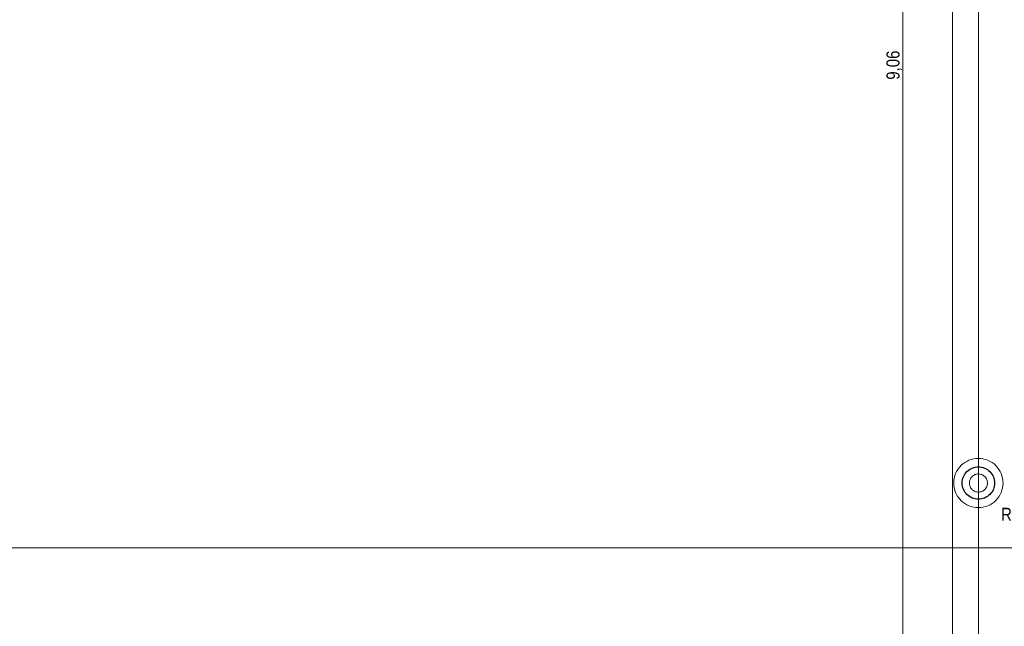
# Model space of a CAD drawing. Extents: x -720 to 300, y 62 to 1112.
# Tile 39 of 50: x -298 to -146, y 823 to 916. Entities that reach past the tile are written whole.
import ezdxf
from ezdxf.lldxf.tags import DXFTag

# ---------------------------------------------------------------- set-up
doc = ezdxf.new("R2010")
doc.units = 0
doc.layers.get('0').update_dxf_attribs({"lineweight": 13})
for name, color, linetype, lineweight, true_color in [('60- 61 allgemeine Ausstattung- 4 Terrassen', 9, 'Continuous', 9, 0x808080), ('70 -72 Beschriftung- 1 Beschriftung allgemein', 7, 'Continuous', 9, 0xff6633), ('70 -76 Bemaßung- 2 Allgemein', 9, 'Continuous', 5, 0x808080)]:
    doc.layers.add(name, color=color, linetype=linetype, lineweight=lineweight, true_color=true_color)
doc.layers.add('70 -71 Achsen- 1 Gebäudeachsen', color=7, linetype='STRICHPUNKT2-A06DNB31MF', lineweight=18)
doc.styles.get("Standard").update_dxf_attribs({"font": 'ARIALN.TTF'})
tags = doc.linetypes.add('grob-A06DNB30MF', pattern=[14, 3, -8, 3]).pattern_tags.tags
tags[8:9] = [DXFTag(74, 4), DXFTag(75, 0), DXFTag(340, '0'), DXFTag(46, 0.0), DXFTag(50, 0.0), DXFTag(44, 0.0), DXFTag(45, 0.0)]
tags[6:7] = [DXFTag(74, 4), DXFTag(75, 0), DXFTag(340, '0'), DXFTag(46, 0.0), DXFTag(50, 0.0), DXFTag(44, 0.0), DXFTag(45, 0.0)]
tags[4:5] = [DXFTag(74, 4), DXFTag(75, 0), DXFTag(340, '0'), DXFTag(46, 0.0), DXFTag(50, 0.0), DXFTag(44, 0.0), DXFTag(45, 0.0)]
tags = doc.linetypes.add('STRICHPUNKT2-A06DNB31MF', pattern=[12.7, 6.35, -3.175, 0, -3.175]).pattern_tags.tags
tags[10:11] = [DXFTag(74, 4), DXFTag(75, 0), DXFTag(340, '0'), DXFTag(46, 0.0), DXFTag(50, 0.0), DXFTag(44, 0.0), DXFTag(45, 0.0)]
tags[8:9] = [DXFTag(74, 4), DXFTag(75, 0), DXFTag(340, '0'), DXFTag(46, 0.0), DXFTag(50, 0.0), DXFTag(44, 0.0), DXFTag(45, 0.0)]
tags[6:7] = [DXFTag(74, 4), DXFTag(75, 0), DXFTag(340, '0'), DXFTag(46, 0.0), DXFTag(50, 0.0), DXFTag(44, 0.0), DXFTag(45, 0.0)]
tags[4:5] = [DXFTag(74, 4), DXFTag(75, 0), DXFTag(340, '0'), DXFTag(46, 0.0), DXFTag(50, 0.0), DXFTag(44, 0.0), DXFTag(45, 0.0)]

# ---------------------------------------------------------------- blocks, each defined once
blk = doc.blocks.new('Referenz-A06DNB32MF')
at = {"layer": '60- 61 allgemeine Ausstattung- 4 Terrassen', "color": 0, "linetype": 'Continuous', "ltscale": 0.13}
blk.add_line((-154.35, 770.91), (-154.35, 1003.91), dxfattribs=at)
at = {"layer": '60- 61 allgemeine Ausstattung- 4 Terrassen', "color": 0, "lineweight": 25}
for p, q in [((-152.29, 846.5), (-152.12, 846.68)), ((-152.12, 846.68), (-151.94, 846.84)), ((-151.94, 846.84), (-151.74, 846.99)), ((-151.74, 846.99), (-151.53, 847.12)), ((-151.53, 847.12), (-151.31, 847.22)), ((-151.31, 847.22), (-151.08, 847.3)), ((-151.08, 847.3), (-150.84, 847.36)), ((-150.84, 847.36), (-150.6, 847.4)), ((-150.6, 847.4), (-150.35, 847.41)), ((-150.35, 847.41), (-150.11, 847.4)), ((-150.11, 847.4), (-149.87, 847.36)), ((-149.87, 847.36), (-149.63, 847.3)), ((-149.63, 847.3), (-149.4, 847.22)), ((-149.4, 847.22), (-149.18, 847.12)), ((-149.18, 847.12), (-148.97, 846.99)), ((-148.97, 846.99), (-148.77, 846.84)), ((-148.77, 846.84), (-148.59, 846.68)), ((-148.59, 846.68), (-148.42, 846.5)), ((-152.85, 844.91), (-152.84, 845.16)), ((-152.84, 845.16), (-152.81, 845.4)), ((-152.81, 845.4), (-152.75, 845.64)), ((-152.75, 845.64), (-152.66, 845.87)), ((-152.66, 845.87), (-152.56, 846.09)), ((-152.56, 846.09), (-152.43, 846.3)), ((-152.43, 846.3), (-152.29, 846.5)), ((-148.42, 846.5), (-148.28, 846.3)), ((-148.28, 846.3), (-148.15, 846.09)), ((-148.15, 846.09), (-148.04, 845.87)), ((-148.04, 845.87), (-147.96, 845.64)), ((-147.96, 845.64), (-147.9, 845.4)), ((-147.9, 845.4), (-147.87, 845.16)), ((-147.87, 845.16), (-147.85, 844.91)), ((-152.84, 844.67), (-152.85, 844.91)), ((-152.81, 844.42), (-152.84, 844.67)), ((-152.75, 844.19), (-152.81, 844.42)), ((-152.66, 843.96), (-152.75, 844.19)), ((-152.56, 843.73), (-152.66, 843.96)), ((-152.43, 843.52), (-152.56, 843.73)), ((-148.15, 843.73), (-148.28, 843.52)), ((-148.04, 843.96), (-148.15, 843.73)), ((-147.96, 844.19), (-148.04, 843.96)), ((-147.9, 844.42), (-147.96, 844.19)), ((-147.87, 844.67), (-147.9, 844.42)), ((-147.85, 844.91), (-147.87, 844.67)), ((-152.29, 843.33), (-152.43, 843.52)), ((-152.12, 843.14), (-152.29, 843.33)), ((-151.94, 842.98), (-152.12, 843.14)), ((-151.74, 842.83), (-151.94, 842.98)), ((-151.53, 842.71), (-151.74, 842.83)), ((-151.31, 842.6), (-151.53, 842.71)), ((-151.08, 842.52), (-151.31, 842.6)), ((-150.84, 842.46), (-151.08, 842.52)), ((-150.6, 842.42), (-150.84, 842.46)), ((-150.35, 842.41), (-150.6, 842.42)), ((-150.11, 842.42), (-150.35, 842.41)), ((-149.87, 842.46), (-150.11, 842.42)), ((-149.63, 842.52), (-149.87, 842.46)), ((-149.4, 842.6), (-149.63, 842.52)), ((-149.18, 842.71), (-149.4, 842.6)), ((-148.97, 842.83), (-149.18, 842.71)), ((-148.77, 842.98), (-148.97, 842.83)), ((-148.59, 843.14), (-148.77, 842.98)), ((-148.42, 843.33), (-148.59, 843.14)), ((-148.28, 843.52), (-148.42, 843.33))]:
    blk.add_line(p, q, dxfattribs=at)
at = {"layer": '70 -71 Achsen- 1 Gebäudeachsen', "color": 0, "linetype": 'STRICHPUNKT2-A06DNB31MF', "ltscale": 0.18}
for p, q in [((-150.35, 1084.85), (-150.35, 85.41)), ((-682.36, 834.91), (76.35, 834.91))]:
    blk.add_line(p, q, dxfattribs=at)
at = {"layer": '70 -72 Beschriftung- 1 Beschriftung allgemein', "color": 0, "linetype": 'grob-A06DNB30MF', "ltscale": 0.13}
for p, q in [((-152.47, 848.07), (-152.15, 848.26)), ((-152.15, 848.26), (-151.81, 848.42)), ((-151.81, 848.42), (-151.46, 848.55)), ((-151.46, 848.55), (-151.1, 848.64)), ((-151.1, 848.64), (-150.73, 848.69)), ((-150.73, 848.69), (-150.35, 848.71)), ((-150.35, 848.71), (-149.98, 848.69)), ((-149.98, 848.69), (-149.61, 848.64)), ((-149.61, 848.64), (-149.25, 848.55)), ((-149.25, 848.55), (-148.9, 848.42)), ((-148.9, 848.42), (-148.56, 848.26)), ((-148.56, 848.26), (-148.24, 848.07)), ((-153.87, 846.37), (-153.71, 846.7)), ((-153.71, 846.7), (-153.51, 847.02)), ((-153.51, 847.02), (-153.29, 847.32)), ((-153.29, 847.32), (-153.04, 847.6)), ((-153.04, 847.6), (-152.76, 847.85)), ((-152.76, 847.85), (-152.47, 848.07)), ((-148.24, 848.07), (-147.94, 847.85)), ((-147.94, 847.85), (-147.67, 847.6)), ((-147.67, 847.6), (-147.42, 847.32)), ((-147.42, 847.32), (-147.19, 847.02)), ((-147.19, 847.02), (-147, 846.7)), ((-147, 846.7), (-146.84, 846.37)), ((-154.15, 844.91), (-154.14, 845.28)), ((-154.14, 845.28), (-154.08, 845.65)), ((-154.08, 845.65), (-153.99, 846.02)), ((-153.99, 846.02), (-153.87, 846.37)), ((-146.84, 846.37), (-146.72, 846.02)), ((-146.72, 846.02), (-146.63, 845.65)), ((-146.63, 845.65), (-146.57, 845.28)), ((-146.57, 845.28), (-146.55, 844.91)), ((-154.14, 844.54), (-154.15, 844.91)), ((-154.08, 844.17), (-154.14, 844.54)), ((-153.99, 843.81), (-154.08, 844.17)), ((-153.87, 843.46), (-153.99, 843.81)), ((-146.72, 843.81), (-146.84, 843.46)), ((-146.63, 844.17), (-146.72, 843.81)), ((-146.57, 844.54), (-146.63, 844.17)), ((-146.55, 844.91), (-146.57, 844.54)), ((-153.71, 843.12), (-153.87, 843.46)), ((-153.51, 842.8), (-153.71, 843.12)), ((-153.29, 842.5), (-153.51, 842.8)), ((-153.04, 842.23), (-153.29, 842.5)), ((-152.76, 841.97), (-153.04, 842.23)), ((-147.67, 842.23), (-147.94, 841.97)), ((-147.42, 842.5), (-147.67, 842.23)), ((-147.19, 842.8), (-147.42, 842.5)), ((-147, 843.12), (-147.19, 842.8)), ((-146.84, 843.46), (-147, 843.12)), ((-152.47, 841.75), (-152.76, 841.97)), ((-152.15, 841.56), (-152.47, 841.75)), ((-151.81, 841.4), (-152.15, 841.56)), ((-151.46, 841.28), (-151.81, 841.4)), ((-151.1, 841.19), (-151.46, 841.28)), ((-150.73, 841.13), (-151.1, 841.19)), ((-150.35, 841.11), (-150.73, 841.13)), ((-149.98, 841.13), (-150.35, 841.11)), ((-149.61, 841.19), (-149.98, 841.13)), ((-149.25, 841.28), (-149.61, 841.19)), ((-148.9, 841.4), (-149.25, 841.28)), ((-148.56, 841.56), (-148.9, 841.4)), ((-148.24, 841.75), (-148.56, 841.56)), ((-147.94, 841.97), (-148.24, 841.75))]:
    blk.add_line(p, q, dxfattribs=at)
at = {"layer": '70 -72 Beschriftung- 1 Beschriftung allgemein', "color": 0, "linetype": 'Continuous', "ltscale": 0.13}
for p, q in [((-151.75, 845.05), (-151.73, 845.19)), ((-151.73, 845.19), (-151.69, 845.32)), ((-151.69, 845.32), (-151.65, 845.45)), ((-151.65, 845.45), (-151.59, 845.57)), ((-151.59, 845.57), (-151.52, 845.69)), ((-151.52, 845.69), (-151.44, 845.8)), ((-151.44, 845.8), (-151.34, 845.9)), ((-151.34, 845.9), (-151.24, 845.99)), ((-151.24, 845.99), (-151.13, 846.08)), ((-151.13, 846.08), (-151.01, 846.15)), ((-151.01, 846.15), (-150.89, 846.21)), ((-150.89, 846.21), (-150.76, 846.25)), ((-150.76, 846.25), (-150.63, 846.29)), ((-150.63, 846.29), (-150.49, 846.31)), ((-150.49, 846.31), (-150.35, 846.31)), ((-150.35, 846.31), (-150.22, 846.31)), ((-150.22, 846.31), (-150.08, 846.29)), ((-150.08, 846.29), (-149.95, 846.25)), ((-149.95, 846.25), (-149.82, 846.21)), ((-149.82, 846.21), (-149.69, 846.15)), ((-149.69, 846.15), (-149.58, 846.08)), ((-149.58, 846.08), (-149.47, 845.99)), ((-149.47, 845.99), (-149.36, 845.9)), ((-149.36, 845.9), (-149.27, 845.8)), ((-149.27, 845.8), (-149.19, 845.69)), ((-149.19, 845.69), (-149.12, 845.57)), ((-149.12, 845.57), (-149.06, 845.45)), ((-149.06, 845.45), (-149.01, 845.32)), ((-149.01, 845.32), (-148.98, 845.19)), ((-148.98, 845.19), (-148.96, 845.05)), ((-151.75, 844.91), (-151.75, 845.05)), ((-151.75, 844.77), (-151.75, 844.91)), ((-151.73, 844.64), (-151.75, 844.77)), ((-151.69, 844.51), (-151.73, 844.64)), ((-151.65, 844.38), (-151.69, 844.51)), ((-151.59, 844.25), (-151.65, 844.38)), ((-151.52, 844.13), (-151.59, 844.25)), ((-151.44, 844.02), (-151.52, 844.13)), ((-151.34, 843.92), (-151.44, 844.02)), ((-151.24, 843.83), (-151.34, 843.92)), ((-151.13, 843.75), (-151.24, 843.83)), ((-151.01, 843.68), (-151.13, 843.75)), ((-150.89, 843.62), (-151.01, 843.68)), ((-150.76, 843.57), (-150.89, 843.62)), ((-149.82, 843.62), (-149.95, 843.57)), ((-149.69, 843.68), (-149.82, 843.62)), ((-149.58, 843.75), (-149.69, 843.68)), ((-149.47, 843.83), (-149.58, 843.75)), ((-149.36, 843.92), (-149.47, 843.83)), ((-149.27, 844.02), (-149.36, 843.92)), ((-149.19, 844.13), (-149.27, 844.02)), ((-149.12, 844.25), (-149.19, 844.13)), ((-149.06, 844.38), (-149.12, 844.25)), ((-149.01, 844.51), (-149.06, 844.38)), ((-148.98, 844.64), (-149.01, 844.51)), ((-148.96, 844.77), (-148.98, 844.64)), ((-148.96, 845.05), (-148.95, 844.91)), ((-148.95, 844.91), (-148.96, 844.77)), ((-150.63, 843.54), (-150.76, 843.57)), ((-150.49, 843.52), (-150.63, 843.54)), ((-150.35, 843.51), (-150.49, 843.52)), ((-150.22, 843.52), (-150.35, 843.51)), ((-150.08, 843.54), (-150.22, 843.52)), ((-149.95, 843.57), (-150.08, 843.54))]:
    blk.add_line(p, q, dxfattribs=at)
at = {"layer": '70 -76 Bemaßung- 2 Allgemein', "color": 0, "linetype": 'Continuous', "ltscale": 0.13}
blk.add_line((-162.03, 819.77), (-162.03, 998.85), dxfattribs=at)
at = {"layer": '70 -72 Beschriftung- 1 Beschriftung allgemein', "color": 0, "linetype": 'Continuous', "ltscale": 0.13, "insert": (-146.85, 841.09), "char_height": 2.0138, "attachment_point": 1}
blk.add_mtext('{\\fArial Narrow;RO 139,7 x 10,0}', dxfattribs=at)
at = {"layer": '70 -76 Bemaßung- 2 Allgemein', "color": 0, "linetype": 'Continuous', "ltscale": 0.13, "insert": (-164.55, 907.17), "char_height": 2.0138, "attachment_point": 1, "rotation": 90}
blk.add_mtext('{\\fArial Narrow;9,06}', dxfattribs=at)

msp = doc.modelspace()

# ---------------------------------------------------------------- block references
at = {"color": 8, "lineweight": 13, "ltscale": 0.13, "true_color": 0x808080}
msp.add_blockref('Referenz-A06DNB32MF', (0, 0), dxfattribs=at)

doc.saveas('drawing.dxf')
